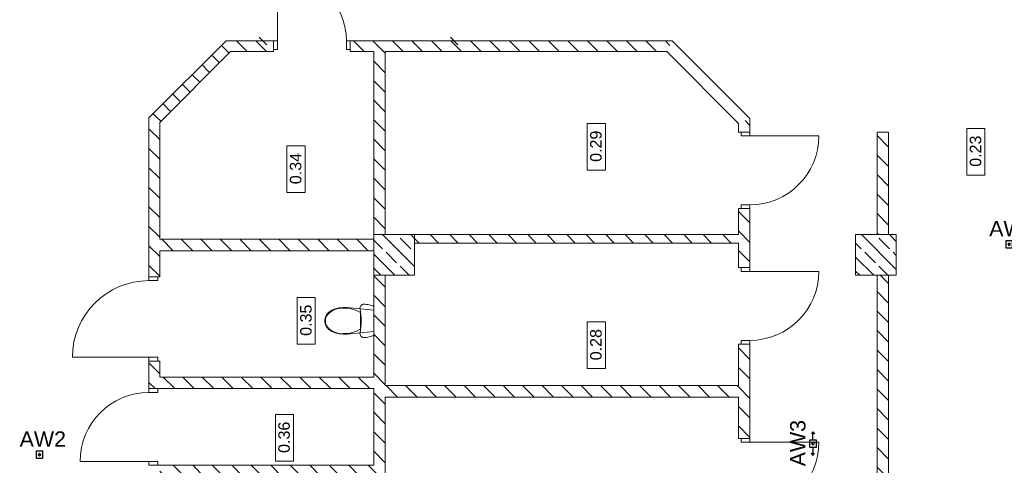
# Model space of a CAD drawing. Header units: millimetres. Extents: x -146116 to 602001, y -318793 to 100489.
# Tile 58 of 100: x 285586 to 298440, y -15830 to -10013. Entities that reach past the tile are written whole.
import ezdxf

# ---------------------------------------------------------------- set-up
doc = ezdxf.new("R2010")
doc.units = ezdxf.units.MM
doc.header["$LTSCALE"] = 0.1
doc.header["$MEASUREMENT"] = 0
for name, color, linetype, lineweight in [('eks Rzut parteru$0$Nowe_2D - Ogólne_Nr_pióra__1', 8, 'Continuous', 13), ('eks Rzut parteru$0$poziom_1 (1)_4_0_Nr_pióra__81_Nr_pióra__4', 8, 'Continuous', 18), ('eks Rzut parteru$0$poziom_1 (1)_4_Drzwi ArchiCAD_Nr_pióra__27_Nr_pióra__7', 8, 'Continuous', 18), ('eks Rzut parteru$0$poziom_1 (1)_4_Drzwi ArchiCAD_Nr_pióra__81_Nr_pióra__4', 8, 'Continuous', 18), ('eks Rzut parteru$0$poziom_1 (1)_4_Konstrukcja - Słupy_Nr_pióra__1_Nr_pióra__7', 8, 'Continuous', 18), ('eks Rzut parteru$0$poziom_1 (1)_4_Konstrukcja - Słupy_Nr_pióra__82_Nr_pióra__10', 8, 'Continuous', 18), ('eks Rzut parteru$0$poziom_1 (1)_4_Konstrukcja - Ściany zew_Nr_pióra__107_Nr_pióra__10', 8, 'Continuous', 18), ('eks Rzut parteru$0$poziom_1 (1)_4_Konstrukcja - Ściany zew_Nr_pióra__27_Nr_pióra__7', 8, 'Continuous', 18), ('eks Rzut parteru$0$poziom_1 (1)_4_Metryczki pomieszczeń ArchiCADa_Nr_pióra__6_Nr_pióra__5', 8, 'Continuous', 18)]:
    doc.layers.add(name, color=color, linetype=linetype, lineweight=lineweight)
doc.layers.add('LUXIONA', color=92, linetype='Continuous')
doc.layers.add('REWIZJA_1', color=6, linetype='Continuous')
doc.styles.add('ARIAL', font='arial.ttf')
doc.styles.add('eks Rzut parteru$0$GENERATED_STYLE_1', font='arial.ttf')
pattern_1 = [(135, (247210.2, -28905.45), (127.2792, 127.2792), [])]
pattern_2 = [(135, (247210.2, -28905.45), (183.8478, 183.8478), []), (135, (247118.27, -28997.38), (183.8478, 183.8478), [195, -65])]

# ---------------------------------------------------------------- blocks, each defined once
blk = doc.blocks.new('eks Rzut parteru')
at = {"layer": 'eks Rzut parteru$0$poziom_1 (1)_4_Konstrukcja - Słupy_Nr_pióra__82_Nr_pióra__10', "linetype": 'Continuous', "lineweight": 18}
h = blk.add_hatch(dxfattribs=at)
h.set_pattern_fill('BETON_ZBROJONY_0004', color=256, angle=270, style=0, pattern_type=2)
h.set_pattern_definition(pattern_2)
h.paths.add_polyline_path([(201790, -23545), (201790, -23015), (201260, -23015), (201260, -23545)])
h = blk.add_hatch(dxfattribs=at)
h.set_pattern_fill('BETON_ZBROJONY_0004', color=256, angle=270, style=0, pattern_type=2)
h.set_pattern_definition(pattern_2)
h.paths.add_polyline_path([(208080, -23545), (208080, -23015), (207550, -23015), (207550, -23545)])
at = {"layer": 'eks Rzut parteru$0$poziom_1 (1)_4_Konstrukcja - Ściany zew_Nr_pióra__107_Nr_pióra__10', "linetype": 'Continuous', "lineweight": 18}
h = blk.add_hatch(dxfattribs=at)
h.set_pattern_fill('BLOCZKI_CERAMICZNE_0004', color=256, angle=270, style=0, pattern_type=2)
h.set_pattern_definition(pattern_1)
h.paths.add_polyline_path([(199332, -20485), (198325, -21492), (198465, -21550), (199390, -20625)])
h = blk.add_hatch(dxfattribs=at)
h.set_pattern_fill('BLOCZKI_CERAMICZNE_0004', color=256, angle=270, style=0, pattern_type=2)
h.set_pattern_definition(pattern_1)
h.paths.add_polyline_path([(199390, -20625), (199952, -20625), (199952, -20485), (199332, -20485)])
h = blk.add_hatch(dxfattribs=at)
h.set_pattern_fill('BLOCZKI_CERAMICZNE_0004', color=256, angle=270, style=0, pattern_type=2)
h.set_pattern_definition(pattern_1)
h.paths.add_polyline_path([(200952, -20625), (205084, -20625), (205156, -20485), (200952, -20485)])
h = blk.add_hatch(dxfattribs=at)
h.set_pattern_fill('BLOCZKI_CERAMICZNE_0004', color=256, angle=270, style=0, pattern_type=2)
h.set_pattern_definition(pattern_1)
h.paths.add_polyline_path([(201410, -20625), (201260, -20625), (201260, -23015), (201410, -23015)])
h = blk.add_hatch(dxfattribs=at)
h.set_pattern_fill('BLOCZKI_CERAMICZNE_0004', color=256, angle=270, style=0, pattern_type=2)
h.set_pattern_definition(pattern_1)
h.paths.add_polyline_path([(198325, -23565), (198465, -23565), (198465, -21550), (198325, -21492)])
h = blk.add_hatch(dxfattribs=at)
h.set_pattern_fill('BLOCZKI_CERAMICZNE_0004', color=256, angle=270, style=0, pattern_type=2)
h.set_pattern_definition(pattern_1)
h.paths.add_polyline_path([(206020, -21675), (206170, -21675), (206170, -21500), (206020, -21563)])
h = blk.add_hatch(dxfattribs=at)
h.set_pattern_fill('BLOCZKI_CERAMICZNE_0004', color=256, angle=270, style=0, pattern_type=2)
h.set_pattern_definition(pattern_1)
h.paths.add_polyline_path([(207830, -23015), (207980, -23015), (207980, -21675), (207830, -21675)])
h = blk.add_hatch(dxfattribs=at)
h.set_pattern_fill('BLOCZKI_CERAMICZNE_0004', color=256, angle=270, style=0, pattern_type=2)
h.set_pattern_definition(pattern_1)
h.paths.add_polyline_path([(206170, -23445), (206170, -22675), (206020, -22675), (206020, -23445)])
h = blk.add_hatch(dxfattribs=at)
h.set_pattern_fill('BLOCZKI_CERAMICZNE_0004', color=256, angle=270, style=0, pattern_type=2)
h.set_pattern_definition(pattern_1)
h.paths.add_polyline_path([(201260, -23225), (201260, -23075), (198465, -23075), (198465, -23225)])
h = blk.add_hatch(dxfattribs=at)
h.set_pattern_fill('BLOCZKI_CERAMICZNE_0004', color=256, angle=270, style=0, pattern_type=2)
h.set_pattern_definition(pattern_1)
h.paths.add_polyline_path([(201790, -23015), (201790, -23125), (206020, -23125), (206020, -23015)])
h = blk.add_hatch(dxfattribs=at)
h.set_pattern_fill('BLOCZKI_CERAMICZNE_0004', color=256, angle=270, style=0, pattern_type=2)
h.set_pattern_definition(pattern_1)
h.paths.add_polyline_path([(201410, -23545), (201260, -23545), (201260, -28445), (201410, -28445)])
h = blk.add_hatch(dxfattribs=at)
h.set_pattern_fill('BLOCZKI_CERAMICZNE_0004', color=256, angle=270, style=0, pattern_type=2)
h.set_pattern_definition(pattern_1)
h.paths.add_polyline_path([(207830, -28445), (207980, -28445), (207980, -23545), (207830, -23545)])
h = blk.add_hatch(dxfattribs=at)
h.set_pattern_fill('BLOCZKI_CERAMICZNE_0004', color=256, angle=270, style=0, pattern_type=2)
h.set_pattern_definition(pattern_1)
h.paths.add_polyline_path([(206020, -25675), (206170, -25675), (206170, -24445), (206020, -24445)])
h = blk.add_hatch(dxfattribs=at)
h.set_pattern_fill('BLOCZKI_CERAMICZNE_0004', color=256, angle=270, style=0, pattern_type=2)
h.set_pattern_definition(pattern_1)
h.paths.add_polyline_path([(198325, -25025), (198465, -25025), (198465, -24665), (198325, -24665)])
h = blk.add_hatch(dxfattribs=at)
h.set_pattern_fill('BLOCZKI_CERAMICZNE_0004', color=256, angle=270, style=0, pattern_type=2)
h.set_pattern_definition(pattern_1)
h.paths.add_polyline_path([(198465, -25025), (201260, -25025), (201260, -24875), (198465, -24875)])
h = blk.add_hatch(dxfattribs=at)
h.set_pattern_fill('BLOCZKI_CERAMICZNE_0004', color=256, angle=270, style=0, pattern_type=2)
h.set_pattern_definition(pattern_1)
h.paths.add_polyline_path([(206020, -24985), (201410, -24985), (201410, -25135), (206020, -25135)])
h = blk.add_hatch(dxfattribs=at)
h.set_pattern_fill('BLOCZKI_CERAMICZNE_0004', color=256, angle=270, style=0, pattern_type=2)
h.set_pattern_definition(pattern_1)
h.paths.add_polyline_path([(198465, -26175), (201260, -26175), (201260, -26025), (198465, -26025)])
at = {"layer": 'eks Rzut parteru$0$Nowe_2D - Ogólne_Nr_pióra__1', "linetype": 'Continuous', "lineweight": 18}
for p, q in [((199764, -20435), (199864, -20535)), ((202259, -20435), (202359, -20535))]:
    blk.add_line(p, q, dxfattribs=at)
at = {"layer": 'eks Rzut parteru$0$poziom_1 (1)_4_0_Nr_pióra__81_Nr_pióra__4', "linetype": 'Continuous', "lineweight": 18}
for p, q in [((200673, -24028), (200644, -24061)), ((200710, -24002), (200673, -24028)), ((200757, -23983), (200710, -24002)), ((200807, -23971), (200757, -23983)), ((200858, -23965), (200807, -23971)), ((200910, -23967), (200858, -23965)), ((200862, -23973), (200862, -23973)), ((201260, -23999), (200910, -23967)), ((201081, -23963), (201079, -23974)), ((201079, -23974), (201080, -23986)), ((201080, -23986), (201087, -24024)), ((201085, -23952), (201081, -23963)), ((201091, -23942), (201085, -23952)), ((201087, -24024), (201092, -24062)), ((201087, -24249), (201087, -24031)), ((201099, -23934), (201091, -23942)), ((201109, -23928), (201099, -23934)), ((201120, -23924), (201109, -23928)), ((201132, -23923), (201120, -23924)), ((201148, -23923), (201132, -23923)), ((201165, -23925), (201148, -23923)), ((201181, -23927), (201165, -23925)), ((201198, -23930), (201181, -23927)), ((201214, -23935), (201198, -23930)), ((201230, -23940), (201214, -23935)), ((201245, -23946), (201230, -23940)), ((201260, -23953), (201245, -23946)), ((201260, -24327), (201260, -23953)), ((200626, -24099), (200620, -24140)), ((200620, -24140), (200626, -24181)), ((200644, -24061), (200626, -24099)), ((200629, -24140), (200629, -24140)), ((200656, -24059), (200656, -24059)), ((201092, -24062), (201095, -24101)), ((201095, -24101), (201096, -24140)), ((201096, -24140), (201095, -24179)), ((200626, -24181), (200644, -24219)), ((200644, -24219), (200673, -24252)), ((200656, -24221), (200656, -24221)), ((200673, -24252), (200710, -24278)), ((200710, -24278), (200757, -24297)), ((200910, -24313), (201260, -24281)), ((201087, -24256), (201080, -24295)), ((201092, -24218), (201087, -24256)), ((201095, -24179), (201092, -24218)), ((200757, -24297), (200807, -24310)), ((200807, -24310), (200858, -24315)), ((200858, -24315), (200910, -24313)), ((200862, -24307), (200862, -24307)), ((201080, -24295), (201079, -24306)), ((201079, -24306), (201081, -24318)), ((201081, -24318), (201085, -24329)), ((201085, -24329), (201091, -24338)), ((201091, -24338), (201099, -24346)), ((201099, -24346), (201109, -24353)), ((201109, -24353), (201120, -24356)), ((201120, -24356), (201132, -24358)), ((201132, -24358), (201148, -24357)), ((201148, -24357), (201165, -24356)), ((201165, -24356), (201181, -24353)), ((201181, -24353), (201198, -24350)), ((201198, -24350), (201214, -24345)), ((201214, -24345), (201230, -24340)), ((201230, -24340), (201245, -24334)), ((201245, -24334), (201260, -24327))]:
    blk.add_line(p, q, dxfattribs=at)
for centre, radius, start, end in [((200848, -24230), 257, 86.8048, 138.4245), ((200872, -24398), 425, 59.6518, 91.3539), ((200767, -24141), 139, 143.7772, 179.6644), ((200767, -24139), 139, 180.3356, 216.2228), ((200848, -24051), 257, 221.5755, 273.1952), ((200872, -23882), 425, 268.6461, 300.3482)]:
    blk.add_arc(centre, radius, start, end, dxfattribs=at)
at = {"layer": 'eks Rzut parteru$0$poziom_1 (1)_4_Drzwi ArchiCAD_Nr_pióra__27_Nr_pióra__7', "linetype": 'Continuous', "lineweight": 18}
for p, q in [((199952, -20485), (199952, -20600)), ((200952, -20485), (200952, -20600)), ((206170, -21675), (206055, -21675)), ((206170, -22675), (206055, -22675)), ((206170, -23445), (206055, -23445)), ((198325, -23565), (198440, -23565)), ((206170, -24445), (206055, -24445)), ((198325, -24665), (198440, -24665)), ((198325, -25025), (198440, -25025)), ((206170, -25675), (206055, -25675)), ((198325, -26025), (198440, -26025))]:
    blk.add_line(p, q, dxfattribs=at)
at = {"layer": 'eks Rzut parteru$0$poziom_1 (1)_4_Drzwi ArchiCAD_Nr_pióra__81_Nr_pióra__4', "linetype": 'Continuous', "lineweight": 18}
for p, q in [((200002, -19585), (200002, -20600)), ((199952, -20485), (200002, -20485)), ((199952, -20600), (199952, -20485)), ((200902, -20600), (200902, -20485)), ((200902, -20485), (200952, -20485)), ((200952, -20485), (200952, -20600)), ((200002, -20600), (199952, -20600)), ((200952, -20600), (200902, -20600)), ((206055, -21725), (206055, -21675)), ((206055, -21675), (206170, -21675)), ((206170, -21675), (206170, -21725)), ((207070, -21725), (206055, -21725)), ((206055, -22675), (206055, -22625)), ((206055, -22625), (206170, -22625)), ((206170, -22675), (206055, -22675)), ((206170, -22625), (206170, -22675)), ((206055, -23495), (206055, -23445)), ((206055, -23445), (206170, -23445)), ((207070, -23495), (206055, -23495)), ((206170, -23445), (206170, -23495)), ((198325, -23615), (198325, -23565)), ((198325, -23565), (198440, -23565)), ((198440, -23615), (198325, -23615)), ((198440, -23565), (198440, -23615)), ((206055, -24445), (206055, -24395)), ((206055, -24395), (206170, -24395)), ((206170, -24395), (206170, -24445)), ((206170, -24445), (206055, -24445)), ((198440, -24615), (197325, -24615)), ((198325, -24665), (198325, -24615)), ((198440, -24665), (198325, -24665)), ((198440, -24615), (198440, -24665)), ((198325, -25075), (198325, -25025)), ((198325, -25025), (198440, -25025)), ((198440, -25025), (198440, -25075)), ((198440, -25075), (198325, -25075)), ((206055, -25725), (206055, -25675)), ((206055, -25675), (206170, -25675)), ((206170, -25675), (206170, -25725)), ((207070, -25725), (206055, -25725)), ((198440, -25975), (197425, -25975)), ((198325, -26025), (198325, -25975)), ((198440, -26025), (198325, -26025)), ((198440, -25975), (198440, -26025))]:
    blk.add_line(p, q, dxfattribs=at)
for centre, radius, start, end in [((200002, -20485), 900, 0, 90), ((206170, -21725), 900, 270, 0), ((206170, -23495), 900, 270, 0), ((198325, -24615), 1000, 90, 180), ((198325, -25975), 900, 90, 180), ((206170, -25725), 900, 270, 0)]:
    blk.add_arc(centre, radius, start, end, dxfattribs=at)
at = {"layer": 'eks Rzut parteru$0$poziom_1 (1)_4_Konstrukcja - Słupy_Nr_pióra__1_Nr_pióra__7', "linetype": 'Continuous', "lineweight": 18, "flags": 128}
for points in [[(201790, -23545), (201790, -23015), (201260, -23015), (201260, -23545)], [(208080, -23545), (208080, -23015), (207550, -23015), (207550, -23545)]]:
    blk.add_lwpolyline(points, close=True, dxfattribs=at)
at = {"layer": 'eks Rzut parteru$0$poziom_1 (1)_4_Konstrukcja - Ściany zew_Nr_pióra__27_Nr_pióra__7', "linetype": 'Continuous', "lineweight": 18}
for p, q in [((199952, -20485), (199952, -20625)), ((200952, -20485), (200952, -20625)), ((206170, -21675), (206020, -21675)), ((206170, -22675), (206020, -22675)), ((206170, -23445), (206020, -23445)), ((198325, -23565), (198465, -23565)), ((206170, -24445), (206020, -24445)), ((198325, -24665), (198465, -24665)), ((198325, -25025), (201260, -25025)), ((206170, -25675), (206020, -25675)), ((198325, -26025), (201260, -26025))]:
    blk.add_line(p, q, dxfattribs=at)
at = {"layer": 'eks Rzut parteru$0$poziom_1 (1)_4_Konstrukcja - Ściany zew_Nr_pióra__27_Nr_pióra__7', "linetype": 'Continuous', "lineweight": 18, "flags": 128}
for points in [[(199332, -20485), (198325, -21492)], [(199952, -20485), (199332, -20485)], [(205156, -20485), (200952, -20485)], [(206170, -21500), (205156, -20485)], [(198465, -21550), (199390, -20625)], [(199390, -20625), (199952, -20625)], [(200952, -20625), (201260, -20625)], [(201260, -20625), (201260, -23075)], [(201410, -20625), (205084, -20625)], [(201410, -23015), (201410, -20625)], [(205084, -20625), (206020, -21563)], [(198325, -21492), (198325, -23565)], [(198465, -23075), (198465, -21550)], [(206020, -21563), (206020, -21675)], [(206170, -21675), (206170, -21500)], [(207980, -21675), (207830, -21675)], [(207830, -21675), (207830, -23015)], [(207980, -23015), (207980, -21675)], [(206020, -22675), (206020, -23015)], [(206170, -23445), (206170, -22675)], [(201260, -23075), (198465, -23075)], [(206020, -23015), (201410, -23015)], [(201790, -23125), (206020, -23125)], [(206020, -23125), (206020, -23445)], [(198465, -23565), (198465, -23225)], [(198465, -23225), (201260, -23225)], [(201260, -23225), (201260, -24875)], [(201410, -24985), (201410, -23545)], [(207830, -23545), (207830, -28445)], [(207980, -28445), (207980, -23545)], [(206020, -24445), (206020, -24985)], [(206170, -25675), (206170, -24445)], [(198325, -24665), (198325, -25025)], [(198465, -24875), (198465, -24665)], [(201260, -24875), (198465, -24875)], [(201260, -25025), (201260, -26025)], [(206020, -24985), (201410, -24985)], [(201410, -27225), (201410, -25135)], [(201410, -25135), (206020, -25135)], [(206020, -25135), (206020, -25675)]]:
    blk.add_lwpolyline(points, dxfattribs=at)
at = {"layer": 'eks Rzut parteru$0$poziom_1 (1)_4_Metryczki pomieszczeń ArchiCADa_Nr_pióra__6_Nr_pióra__5', "linetype": 'Continuous', "lineweight": 18}
for p, q in [((204047, -22174), (204047, -21564)), ((204047, -21564), (204283, -21564)), ((204283, -21564), (204283, -22174)), ((209003, -22238), (209003, -21628)), ((209003, -21628), (209239, -21628)), ((209239, -21628), (209239, -22238)), ((200126, -22465), (200126, -21855)), ((200126, -21855), (200362, -21855)), ((200362, -21855), (200362, -22465)), ((204283, -22174), (204047, -22174)), ((209239, -22238), (209003, -22238)), ((200362, -22465), (200126, -22465)), ((200261, -24445), (200261, -23835)), ((200261, -23835), (200496, -23835)), ((200496, -23835), (200496, -24445)), ((204047, -24764), (204047, -24154)), ((204047, -24154), (204283, -24154)), ((204283, -24154), (204283, -24764)), ((200496, -24445), (200261, -24445)), ((204283, -24764), (204047, -24764)), ((199975, -25973), (199975, -25362)), ((199975, -25362), (200211, -25362)), ((200211, -25362), (200211, -25973)), ((200211, -25973), (199975, -25973))]:
    blk.add_line(p, q, dxfattribs=at)
at = {"layer": 'eks Rzut parteru$0$poziom_1 (1)_4_Metryczki pomieszczeń ArchiCADa_Nr_pióra__6_Nr_pióra__5', "linetype": 'Continuous', "lineweight": 18, "char_height": 150, "attachment_point": 1, "rotation": 90, "style": 'eks Rzut parteru$0$GENERATED_STYLE_1'}
for s, insert in [('\\A1;0.29', (204084, -22065)), ('\\A1;0.23', (209040, -22129)), ('\\A1;0.34', (200164, -22356)), ('\\A1;0.35', (200298, -24336)), ('\\A1;0.28', (204084, -24655)), ('\\A1;0.36', (200013, -25864))]:
    blk.add_mtext(s, dxfattribs=dict(at, insert=insert))
blk = doc.blocks.new('LUXIONA - LVNO')
at = {"layer": 'LUXIONA', "color": 1, "lineweight": -2}
for p, q in [((9, 9), (0, 9)), ((0, 9), (0, 0)), ((0, 0), (9, 0)), ((9, 0), (9, 9))]:
    blk.add_line(p, q, dxfattribs=at)
blk.add_lwpolyline([(4.5, 6.3), (2.6, 4.4), (4.5, 2.6), (6.3, 4.4)], close=True, dxfattribs=at)
at = {"layer": 'LUXIONA', "color": 1, "style": 'ARIAL', "flags": 4}
for tag, p in [('TYP', (-13.8, 32.2, -23.7)), ('OBW', (-19.1, -28, -23.7))]:
    blk.add_attdef(tag, p, '', height=20, dxfattribs=at)
blk = doc.blocks.new('LUXIONA - LVNC')
at = {"layer": 'LUXIONA', "color": 1}
for p, q in [((-11.1, 4.5), (-7.8, 6.4, -4.8)), ((0, 4.5), (-11.1, 4.5)), ((-11.1, 4.5), (-7.8, 2.6, -4.8)), ((9, 4.5), (20.1, 4.5)), ((20.1, 4.5), (16.8, 6.4, -4.8)), ((20.1, 4.5), (16.8, 2.6, -4.8))]:
    blk.add_line(p, q, dxfattribs=at)
at = {"layer": 'LUXIONA', "color": 1, "lineweight": -2}
for p, q in [((9, 9), (0, 9)), ((0, 9), (0, 0)), ((0, 0), (9, 0)), ((9, 0), (9, 9))]:
    blk.add_line(p, q, dxfattribs=at)
blk.add_lwpolyline([(4.5, 6.3), (2.6, 4.4), (4.5, 2.6), (6.3, 4.4)], close=True, dxfattribs=at)
at = {"layer": 'LUXIONA', "color": 1, "style": 'ARIAL', "flags": 4}
for tag, p in [('TYP', (-10.9, 21.3, -23.7)), ('OBW', (-16.2, -26.4, -23.7))]:
    blk.add_attdef(tag, p, '', height=20, dxfattribs=at)

msp = doc.modelspace()

# ---------------------------------------------------------------- block references
at = {"layer": 'REWIZJA_1'}
msp.add_blockref('eks Rzut parteru', (88949, 10196), dxfattribs=at)

# ---------------------------------------------------------------- next in the draw order: block references
at = {"layer": 'LUXIONA'}
ref = msp.add_blockref('LUXIONA - LVNO', (298458, -12989), dxfattribs=dict(at, xscale=10, yscale=10, zscale=10))
ref.add_attrib('TYP', 'AW2', (298243, -12840, -237), dxfattribs={"color": 1, "height": 200, "style": 'ARIAL'})
ref = msp.add_blockref('LUXIONA - LVNO', (285800, -15736), dxfattribs=dict(at, xscale=10, yscale=10, zscale=10))
ref.add_attrib('TYP', 'AW2', (285585, -15587, -237), dxfattribs={"color": 1, "height": 200, "style": 'ARIAL'})
ref = msp.add_blockref('LUXIONA - LVNC', (295897, -15502), dxfattribs=dict(at, xscale=10, yscale=10, zscale=10, rotation=269.9999999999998))
ref.add_attrib('TYP', 'AW3', (295844, -15843, -237), dxfattribs={"color": 1, "height": 200, "rotation": 90, "style": 'ARIAL'})

doc.saveas('drawing.dxf')
